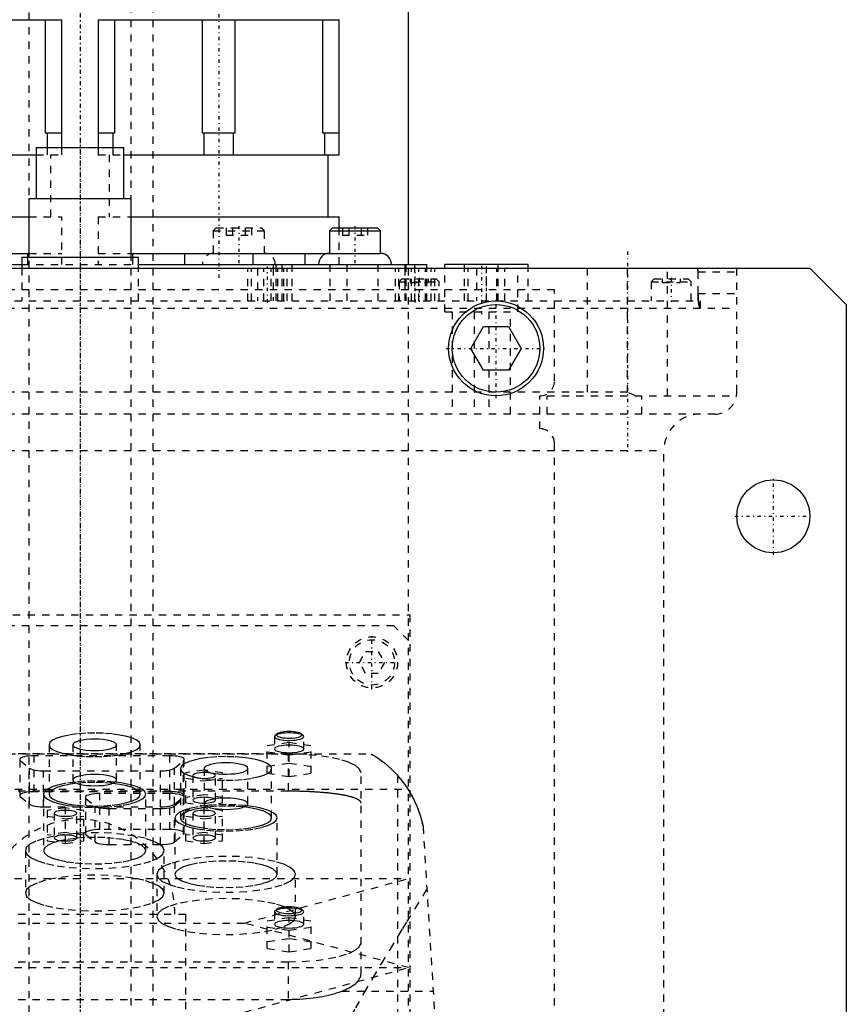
# Model space of a CAD drawing. Extents: x -105 to 105, y -144 to 599.
# Tile 9 of 10: x -8 to 105, y 216 to 351. Entities that reach past the tile are written whole.
import ezdxf

# ---------------------------------------------------------------- set-up
doc = ezdxf.new("R2010")
doc.units = 0
doc.linetypes.add('CENTER', pattern=[1.5, 0.45, -0.5, 0.05, -0.5])
doc.linetypes.add('DASHED', pattern=[2, 1, -1])
for name, color, linetype in [('AM_0', 7, 'CONTINUOUS'), ('AM_3', 7, 'DASHED'), ('AM_7', 7, 'CENTER')]:
    doc.layers.add(name, color=color, linetype=linetype)

msp = doc.modelspace()

# ---------------------------------------------------------------- linework, layer by layer
at = {"layer": 'AM_0', "color": 7, "linetype": 'CONTINUOUS'}
for p, q in [((45, 317), (45, 375)), ((-35.5, 350.51), (-2.5, 350.51)), ((-35.5, 350.47), (-2.5, 350.47)), ((-4.77, 350.47), (-4.77, 335)), ((-2.5, 333), (-2.5, 350.51)), ((2.5, 350.51), (35.5, 350.51)), ((2.5, 350.51), (2.5, 333)), ((2.5, 350.47), (35.5, 350.47)), ((4.77, 335), (4.77, 350.47)), ((16.73, 350.47), (16.73, 335)), ((21.27, 335), (21.27, 350.47)), ((33.23, 350.47), (33.23, 335)), ((35.5, 332), (35.5, 350.51)), ((-4.77, 335), (-2.5, 335)), ((-4.52, 335), (-4.52, 333)), ((2.5, 335), (4.77, 335)), ((4.52, 333), (4.52, 335)), ((16.73, 335), (21.27, 335)), ((16.98, 335), (16.98, 332)), ((21.02, 332), (21.02, 335)), ((33.23, 335), (35.5, 335)), ((33.48, 335), (33.48, 332)), ((-20.32, 332), (-6, 332)), ((-6, 333), (-6, 326)), ((-6, 333), (6, 333)), ((6, 326), (6, 333)), ((6, 332), (35.5, 332)), ((34, 323.5), (34, 332)), ((-7, 326), (-7, 318)), ((-7, 326), (7, 326)), ((7, 318), (7, 326)), ((-19.57, 323.5), (-6.99, 323.5)), ((7, 323.5), (35.5, 323.5)), ((35.5, 322), (35.5, 323.5)), ((34.57, 322), (34.17, 321.6)), ((34.17, 321.6), (34.17, 318.5)), ((34.17, 321.6), (41.17, 321.6)), ((34.57, 322), (40.77, 322)), ((41.17, 321.6), (40.77, 322)), ((41.17, 318.5), (41.17, 321.6)), ((-19.57, 318.5), (-6.99, 318.5)), ((-7.21, 318.5), (-7.21, 318)), ((6.99, 318.5), (41.17, 318.5)), ((7.21, 318), (7.21, 318.5)), ((14.29, 318.5), (14.29, 317)), ((23.71, 317), (23.71, 318.5)), ((30.79, 318.5), (30.79, 317)), ((-33.57, 317), (-8, 317)), ((-8, 318), (-8, 316.5)), ((-8, 318), (8, 318)), ((8, 316.5), (8, 318)), ((8.01, 317), (47.5, 317)), ((26.48, 317), (26.48, 316.5)), ((26.87, 316.5), (26.87, 317)), ((29.06, 316.5), (29.06, 317)), ((34.26, 316.5), (34.26, 317)), ((44.68, 316.5), (44.68, 317)), ((45.89, 316.5), (45.89, 317)), ((47.5, 316.5), (47.5, 317)), ((50, 316.5), (50, 317)), ((61.4, 317), (50, 317)), ((52.68, 316.5), (52.68, 317)), ((57.28, 316.5), (57.28, 317)), ((61.4, 316.5), (61.4, 317)), ((-100, 316.5), (100, 316.5)), ((100, 316.5), (105, 311.5)), ((105, 311.5), (105, 21.5)), ((53.54, 305.5), (55.27, 308.5)), ((55.27, 308.5), (58.73, 308.5)), ((58.73, 308.5), (60.46, 305.5)), ((55.27, 302.5), (53.54, 305.5)), ((60.46, 305.5), (58.73, 302.5)), ((58.73, 302.5), (55.27, 302.5))]:
    msp.add_line(p, q, dxfattribs=at)
for centre, radius in [((57, 305.5), 6.5), ((57, 305.5), 6), ((95, 282.5), 5)]:
    msp.add_circle(centre, radius, dxfattribs=at)
for centre, start, end in [((34.17, 317), 90, 180), ((41.17, 317), 0, 90)]:
    msp.add_arc(centre, 1.5, start, end, dxfattribs=at)
at = {"layer": 'AM_3', "color": 6, "linetype": 'DASHED'}
for p, q in [((-7, 565.5), (-7, -110.5)), ((7, -110.5), (7, 565.5)), ((10, -70.5), (10, 553.5)), ((-6, 332), (-2.5, 332)), ((-4.52, 333), (-4.52, 332)), ((-4, 323.5), (-4, 332)), ((-2.5, 332), (-2.5, 333)), ((2.5, 333), (2.5, 332)), ((2.5, 332), (6, 332)), ((4, 332), (4, 323.5)), ((4.52, 332), (4.52, 333)), ((-6.99, 323.5), (-2.5, 323.5)), ((-2.5, 317), (-2.5, 323.5)), ((2.5, 323.5), (7, 323.5)), ((2.5, 323.5), (2.5, 317)), ((18.65, 322), (18.25, 321.6)), ((18.25, 321.6), (18.25, 318.5)), ((18.25, 321.6), (25.25, 321.6)), ((18.65, 322), (24.85, 322)), ((20.02, 322), (20.02, 321)), ((20.02, 321), (23.48, 321)), ((20.88, 322), (20.88, 321)), ((22.62, 322), (22.62, 321)), ((23.48, 322), (23.48, 321)), ((25.25, 321.6), (24.85, 322)), ((25.25, 318.5), (25.25, 321.6)), ((35.5, 317), (35.5, 322)), ((35.94, 322), (35.94, 321)), ((35.94, 321), (39.4, 321)), ((36.81, 322), (36.81, 321)), ((38.54, 322), (38.54, 321)), ((39.4, 322), (39.4, 321)), ((-6.99, 318.5), (-2.5, 318.5)), ((2.5, 318.5), (6.99, 318.5)), ((-8, 317), (8.01, 317)), ((-7.21, 318), (-7.21, 317)), ((7.21, 317), (7.21, 318)), ((16.75, 317), (34.26, 317)), ((27.7, 312), (27.7, 317)), ((36.58, 312), (36.58, 317)), ((40.85, 312), (40.85, 317)), ((44.57, 312), (44.57, 317)), ((45, 265.5), (45, 317)), ((-8, 316.5), (-8, 312)), ((8, 312), (8, 316.5)), ((22.98, 312), (22.98, 316.5)), ((23.48, 312), (23.48, 316.5)), ((24.29, 316.5), (24.29, 312)), ((25.19, 312), (25.19, 316.5)), ((26.19, 312), (26.19, 316.5)), ((26.48, 316.5), (26.48, 312)), ((26.87, 312), (26.87, 316.5)), ((27.09, 312), (27.09, 316.5)), ((27.9, 312), (27.9, 316.5)), ((28.4, 312), (28.4, 316.5)), ((29.06, 312), (29.06, 316.5)), ((34.26, 312), (34.26, 316.5)), ((43.2, 312), (43.2, 316.5)), ((43.7, 312), (43.7, 316.5)), ((44.52, 316.5), (44.52, 312)), ((44.68, 312), (44.68, 316.5)), ((45.41, 312), (45.41, 316.5)), ((45.89, 312), (45.89, 316.5)), ((46.42, 312), (46.42, 316.5)), ((47.32, 312), (47.32, 316.5)), ((47.5, 312), (47.5, 316.5)), ((48.13, 312), (48.13, 316.5)), ((48.63, 312), (48.63, 316.5)), ((50, 310.5), (50, 316.5)), ((52.68, 312), (52.68, 316.5)), ((53.2, 312), (53.2, 316.5)), ((54.3, 316.5), (54.3, 312)), ((55.7, 312), (55.7, 316.5)), ((57.1, 312), (57.1, 316.5)), ((57.28, 312), (57.28, 316.5)), ((58.2, 312), (58.2, 316.5)), ((60, 310.5), (60, 316.5)), ((61.4, 312), (61.4, 316.5)), ((69.5, 316.5), (69.5, 299)), ((75, 299.5), (75, 316.5)), ((80.5, 299), (80.5, 316.5)), ((84.68, 316), (90, 316)), ((84.68, 313), (84.68, 316)), ((90, 299.5), (90, 316.5)), ((44.11, 315), (43.71, 314.6)), ((43.71, 314.6), (43.71, 312)), ((43.71, 314.6), (49.21, 314.6)), ((44.11, 315), (48.81, 315)), ((45.21, 315), (45.21, 314.5)), ((45.21, 314.5), (47.71, 314.5)), ((46.46, 315), (46.46, 314.5)), ((47.71, 315), (47.71, 314.5)), ((49.21, 314.6), (48.81, 315)), ((49.21, 312), (49.21, 314.6)), ((78.65, 315), (78.25, 314.6)), ((78.25, 314.6), (78.25, 312)), ((78.25, 314.6), (83.75, 314.6)), ((78.65, 315), (83.35, 315)), ((79.75, 315), (79.75, 314.5)), ((79.75, 314.5), (82.25, 314.5)), ((81, 315), (81, 314.5)), ((82.25, 315), (82.25, 314.5)), ((83.75, 314.6), (83.35, 315)), ((83.75, 312), (83.75, 314.6)), ((65, 313.5), (-65, 313.5)), ((65, 301), (65, 313.5)), ((84.68, 313), (90, 313)), ((-85, 312), (85, 312)), ((85, 311), (85, 312)), ((-90, 311), (90, 311)), ((50, 310.5), (60, 310.5)), ((51, 310.5), (51, 296.5)), ((54, 310.5), (54, 296.5)), ((56, 310.5), (56, 296.5)), ((59, 296.5), (59, 310.5)), ((75, 299.5), (-75, 299.5)), ((76.12, 299), (75, 299.5)), ((63, 294.5), (63, 299)), ((64, 299), (89.96, 299)), ((64, 296.5), (64, 299)), ((77, 296.5), (77, 299)), ((87, 296.5), (-87, 296.5)), ((-80, 291.5), (80, 291.5)), ((65, 37.5), (65, 292.5)), ((80, 30), (80, 291.5)), ((-45.21, 269), (45.21, 269)), ((45.21, 176), (45.21, 269)), ((43, 267.5), (-43, 267.5)), ((45, 265.5), (43, 267.5)), ((45, 179.5), (45, 265.5)), ((38.27, 262.5), (39.13, 264)), ((39.13, 264), (40.87, 264)), ((40.87, 264), (41.73, 262.5)), ((39.13, 261), (38.27, 262.5)), ((41.73, 262.5), (40.87, 261)), ((40.87, 261), (39.13, 261)), ((26.72, 252.47), (26.65, 252.33)), ((26.65, 252.33), (26.65, 250.64)), ((26.96, 252.7), (26.72, 252.47)), ((30.58, 252.47), (30.34, 252.7)), ((30.65, 250.64), (30.65, 252.33)), ((-4.25, 251.21), (-4.25, 244.45)), ((-1, 251.21), (-1, 246.38)), ((5, 246.38), (5, 251.21)), ((8.25, 244.45), (8.25, 251.21)), ((25.65, 251.12), (28.65, 251.56)), ((25.65, 247.32), (25.65, 251.12)), ((28.65, 251.56), (31.65, 251.12)), ((28.65, 246.87), (28.65, 251.56)), ((31.65, 247.32), (31.65, 251.12)), ((-39.86, 250), (39.86, 250)), ((28.5, 249.97), (-28.5, 249.97)), ((-6.28, 244.79), (-6.28, 249.72)), ((12.28, 249.72), (-6.28, 249.72)), ((12.28, 244.79), (12.28, 249.72)), ((28.65, 249.77), (25.65, 250.22)), ((28.5, 249.97), (28.5, 244.86)), ((31.65, 250.22), (28.65, 249.77)), ((-8.19, 244.12), (-8.19, 249.05)), ((-8.19, 249.05), (-6.94, 248.01)), ((12.94, 248.01), (14.19, 249.05)), ((14.19, 244.12), (14.19, 249.05)), ((14.28, 244.28), (14.28, 249.2)), ((28.65, 248.67), (25.65, 248.22)), ((26.13, 248.29), (25.65, 248.66)), ((31.65, 248.22), (28.65, 248.67)), ((-6.94, 243.09), (-6.94, 248.01)), ((-5.03, 247.65), (11.03, 247.65)), ((-5.03, 242.72), (-5.03, 247.65)), ((11.03, 242.72), (11.03, 247.65)), ((12.94, 243.09), (12.94, 248.01)), ((13.75, 247.97), (13.75, 241.21)), ((17, 247.76), (14.5, 247.38)), ((14.5, 243.26), (14.5, 247.38)), ((15.45, 247.01), (15.45, 243.63)), ((17, 247.97), (17, 242.88)), ((19.5, 247.38), (17, 247.76)), ((18.55, 243.63), (18.55, 247.01)), ((19.5, 243.26), (19.5, 247.38)), ((23, 243.14), (23, 247.97)), ((25.65, 247.32), (28.65, 246.87)), ((26.25, 241.21), (26.25, 247.97)), ((28.65, 246.87), (31.65, 247.32)), ((38.5, 219.86), (38.5, 247.38)), ((43.5, 247.02), (43.5, 77.05)), ((14.5, 246.64), (17, 246.26)), ((17, 246.26), (19.5, 246.64)), ((-44.92, 245.15), (44.92, 245.15)), ((28.5, 244.86), (-28.5, 244.86)), ((-8.19, 244.12), (-6.94, 243.09)), ((12.28, 244.79), (-6.28, 244.79)), ((-5, 244.45), (-5, 236.72)), ((2.72, 239.62), (2.72, 244.54)), ((12.28, 244.54), (2.72, 244.54)), ((9, 236.72), (9, 244.45)), ((12.28, 239.62), (12.28, 244.54)), ((12.94, 243.09), (14.19, 244.12)), ((17, 244.38), (14.5, 244)), ((19.5, 244), (17, 244.38)), ((-5.03, 242.72), (11.03, 242.72)), ((0.72, 244.03), (0.72, 239.1)), ((0.81, 238.95), (0.81, 243.87)), ((0.81, 243.87), (2.06, 242.84)), ((2.06, 237.91), (2.06, 242.84)), ((12.94, 242.84), (14.19, 243.87)), ((12.94, 237.91), (12.94, 242.84)), ((14.19, 238.95), (14.19, 243.87)), ((14.28, 239.1), (14.28, 244.03)), ((14.5, 243.26), (17, 242.88)), ((17, 242.88), (19.5, 243.26)), ((-2, 242.58), (-4.5, 242.21)), ((-4.5, 242.21), (-4.5, 238.08)), ((-4.5, 241.46), (-2, 241.09)), ((-3.55, 241.83), (-3.55, 238.45)), ((-2, 237.71), (-2, 242.58)), ((0.5, 242.21), (-2, 242.58)), ((-2, 241.09), (0.5, 241.46)), ((-0.45, 238.45), (-0.45, 241.83)), ((0.5, 238.08), (0.5, 242.21)), ((3.97, 242.47), (11.03, 242.47)), ((3.97, 237.55), (3.97, 242.47)), ((11.03, 237.55), (11.03, 242.47)), ((17, 242.58), (14.5, 242.21)), ((14.5, 238.08), (14.5, 242.21)), ((14.5, 241.46), (17, 241.09)), ((15.45, 241.83), (15.45, 238.45)), ((17, 237.71), (17, 242.58)), ((19.5, 242.21), (17, 242.58)), ((17, 241.09), (19.5, 241.46)), ((18.55, 238.45), (18.55, 241.83)), ((19.5, 238.08), (19.5, 242.21)), ((13, 241.21), (13, 233.48)), ((27, 233.48), (27, 241.21)), ((47, 240), (57, 77.05)), ((-2, 239.2), (-4.5, 238.83)), ((0.5, 238.83), (-2, 239.2)), ((0.5, 239.15), (-0.45, 239.09)), ((0.72, 239.16), (0.5, 239.15)), ((0.73, 239.16), (0.72, 239.16)), ((0.81, 238.95), (2.06, 237.91)), ((12.28, 239.62), (2.72, 239.62)), ((12.94, 237.91), (14.19, 238.95)), ((17, 239.2), (14.5, 238.83)), ((19.5, 238.83), (17, 239.2)), ((-4.5, 238.08), (-2, 237.71)), ((-2, 237.71), (0.5, 238.08)), ((3.97, 237.55), (11.03, 237.55)), ((14.5, 238.08), (17, 237.71)), ((17, 237.71), (19.5, 238.08)), ((-7.5, 236.72), (-7.5, 230.92)), ((11.5, 230.92), (11.5, 236.72)), ((10.5, 233.48), (10.5, 227.69)), ((29.5, 227.69), (29.5, 233.48)), ((-45, 232.9), (45, 232.9)), ((22.5, 226.8), (45, 232.9)), ((-14.5, 228), (14.5, 228)), ((14.5, 215), (14.5, 228)), ((26.65, 228.33), (26.65, 226.64)), ((26.96, 228.69), (26.72, 228.47)), ((28.65, 228.85), (28.39, 228.84)), ((30.58, 228.47), (30.34, 228.69)), ((30.65, 226.64), (30.65, 228.33)), ((-22.5, 226.8), (22.5, 226.8)), ((45, 220.7), (22.5, 226.8)), ((25.65, 227.11), (28.65, 227.56)), ((25.65, 223.32), (25.65, 227.11)), ((28.65, 227.56), (31.65, 227.11)), ((28.65, 222.87), (28.65, 227.56)), ((31.65, 223.32), (31.65, 227.11)), ((28.65, 225.77), (25.65, 226.21)), ((31.65, 226.21), (28.65, 225.77)), ((28.65, 224.66), (25.65, 224.21)), ((31.65, 224.21), (28.65, 224.66)), ((25.65, 223.32), (28.65, 222.87)), ((28.65, 222.87), (31.65, 223.32)), ((-28.5, 221.5), (28.5, 221.5)), ((28.5, 221.5), (28.5, 216.36)), ((-45, 220.7), (45, 220.7)), ((22.5, 214.6), (45, 220.7)), ((35.93, 217.5), (48.38, 217.5)), ((-28.5, 216.36), (28.5, 216.36))]:
    msp.add_line(p, q, dxfattribs=at)
for points in [[(8.25, 251.21), (8.13, 251.52), (7.77, 251.83), (7.2, 252.11), (6.42, 252.35), (5.47, 252.55), (4.39, 252.7), (3.22, 252.79), (2, 252.83), (0.78, 252.79), (-0.39, 252.7), (-1.47, 252.55), (-2.42, 252.35), (-3.2, 252.11), (-3.77, 251.83), (-4.13, 251.52), (-4.25, 251.21), (-4.13, 250.89), (-3.77, 250.59), (-3.2, 250.31), (-2.42, 250.06), (-1.47, 249.86), (-0.39, 249.71), (0.78, 249.62), (2, 249.59), (3.22, 249.62), (4.39, 249.71), (5.47, 249.86), (6.42, 250.06), (7.2, 250.31), (7.77, 250.59), (8.13, 250.89)], [(5, 251.21), (4.94, 251.36), (4.77, 251.51), (4.49, 251.64), (4.12, 251.76), (3.67, 251.85), (3.15, 251.93), (2.59, 251.97), (2, 251.98), (1.41, 251.97), (0.85, 251.93), (0.33, 251.85), (-0.12, 251.76), (-0.49, 251.64), (-0.77, 251.51), (-0.94, 251.36), (-1, 251.21), (-0.94, 251.06), (-0.77, 250.91), (-0.49, 250.78), (-0.12, 250.66), (0.33, 250.56), (0.85, 250.49), (1.41, 250.45), (2, 250.43), (2.59, 250.45), (3.15, 250.49), (3.67, 250.56), (4.12, 250.66), (4.49, 250.78), (4.77, 250.91), (4.94, 251.06)], [(5, 246.38), (4.94, 246.53), (4.77, 246.68), (4.49, 246.81), (4.12, 246.93), (3.67, 247.02), (3.15, 247.1), (2.59, 247.14), (2, 247.15), (1.41, 247.14), (0.85, 247.1), (0.33, 247.02), (-0.12, 246.93), (-0.49, 246.81), (-0.77, 246.68), (-0.94, 246.53), (-1, 246.38), (-0.94, 246.23), (-0.77, 246.08), (-0.49, 245.95), (-0.12, 245.83), (0.33, 245.73), (0.85, 245.66), (1.41, 245.62), (2, 245.6), (2.59, 245.62), (3.15, 245.66), (3.67, 245.73), (4.12, 245.83), (4.49, 245.95), (4.77, 246.08), (4.94, 246.23)], [(18.55, 247.01), (18.52, 247.09), (18.43, 247.16), (18.29, 247.23), (18.1, 247.29), (17.86, 247.34), (17.59, 247.38), (17.3, 247.4), (17, 247.41), (16.7, 247.4), (16.41, 247.38), (16.14, 247.34), (15.9, 247.29), (15.71, 247.23), (15.57, 247.16), (15.48, 247.09), (15.45, 247.01), (15.48, 246.93), (15.57, 246.86), (15.71, 246.79), (15.9, 246.73), (16.14, 246.68), (16.41, 246.64), (16.7, 246.62), (17, 246.61), (17.3, 246.62), (17.59, 246.64), (17.86, 246.68), (18.1, 246.73), (18.29, 246.79), (18.43, 246.86), (18.52, 246.93)], [(26.25, 241.21), (26.13, 241.53), (25.77, 241.83), (25.2, 242.11), (24.42, 242.36), (23.47, 242.56), (22.39, 242.71), (21.22, 242.8), (20, 242.83), (18.78, 242.8), (17.61, 242.71), (16.53, 242.56), (15.58, 242.36), (14.8, 242.11), (14.23, 241.83), (13.87, 241.53), (13.75, 241.21), (13.87, 240.9), (14.23, 240.59), (14.8, 240.31), (15.58, 240.07), (16.53, 239.87), (17.61, 239.72), (18.78, 239.62), (20, 239.59), (21.22, 239.62), (22.39, 239.72), (23.47, 239.87), (24.42, 240.07), (25.2, 240.31), (25.77, 240.59), (26.13, 240.9)], [(18.55, 243.63), (18.52, 243.71), (18.43, 243.78), (18.29, 243.85), (18.1, 243.91), (17.86, 243.96), (17.59, 244), (17.3, 244.02), (17, 244.03), (16.7, 244.02), (16.41, 244), (16.14, 243.96), (15.9, 243.91), (15.71, 243.85), (15.57, 243.78), (15.48, 243.71), (15.45, 243.63), (15.48, 243.55), (15.57, 243.48), (15.71, 243.41), (15.9, 243.35), (16.14, 243.3), (16.41, 243.26), (16.7, 243.24), (17, 243.23), (17.3, 243.24), (17.59, 243.26), (17.86, 243.3), (18.1, 243.35), (18.29, 243.41), (18.43, 243.48), (18.52, 243.55)], [(23, 243.14), (22.94, 243.29), (22.77, 243.44), (22.49, 243.57), (22.12, 243.69), (21.67, 243.79), (21.15, 243.86), (20.59, 243.9), (20, 243.92), (19.41, 243.9), (18.85, 243.86), (18.33, 243.79), (17.88, 243.69), (17.51, 243.57), (17.23, 243.44), (17.06, 243.29), (17, 243.14), (17.06, 242.99), (17.23, 242.85), (17.51, 242.71), (17.88, 242.59), (18.33, 242.5), (18.85, 242.43), (19.41, 242.38), (20, 242.37), (20.59, 242.38), (21.15, 242.43), (21.67, 242.5), (22.12, 242.59), (22.49, 242.71), (22.77, 242.85), (22.94, 242.99)], [(-0.45, 238.45), (-0.48, 238.53), (-0.57, 238.61), (-0.71, 238.68), (-0.9, 238.74), (-1.14, 238.79), (-1.41, 238.82), (-1.7, 238.85), (-2, 238.85), (-2.3, 238.85), (-2.59, 238.82), (-2.86, 238.79), (-3.1, 238.74), (-3.29, 238.68), (-3.43, 238.61), (-3.52, 238.53), (-3.55, 238.45), (-3.52, 238.37), (-3.43, 238.3), (-3.29, 238.23), (-3.1, 238.17), (-2.86, 238.12), (-2.59, 238.08), (-2.3, 238.06), (-2, 238.05), (-1.7, 238.06), (-1.41, 238.08), (-1.14, 238.12), (-0.9, 238.17), (-0.71, 238.23), (-0.57, 238.3), (-0.48, 238.37)], [(18.55, 238.45), (18.52, 238.53), (18.43, 238.61), (18.29, 238.68), (18.1, 238.74), (17.86, 238.79), (17.59, 238.82), (17.3, 238.85), (17, 238.85), (16.7, 238.85), (16.41, 238.82), (16.14, 238.79), (15.9, 238.74), (15.71, 238.68), (15.57, 238.61), (15.48, 238.53), (15.45, 238.45), (15.48, 238.37), (15.57, 238.3), (15.71, 238.23), (15.9, 238.17), (16.14, 238.12), (16.41, 238.08), (16.7, 238.06), (17, 238.05), (17.3, 238.06), (17.59, 238.08), (17.86, 238.12), (18.1, 238.17), (18.29, 238.23), (18.43, 238.3), (18.52, 238.37)], [(-7.5, 230.92), (-7.32, 230.44), (-6.78, 229.98), (-5.9, 229.56), (-4.72, 229.19), (-3.28, 228.88), (-1.64, 228.65), (0.15, 228.51), (2, 228.47), (3.85, 228.51), (5.64, 228.65), (7.28, 228.88), (8.72, 229.19), (9.9, 229.56), (10.78, 229.98), (11.32, 230.44), (11.5, 230.92), (11.32, 231.4), (10.78, 231.86), (9.9, 232.29), (8.72, 232.66), (7.28, 232.97), (5.64, 233.2), (3.85, 233.34), (2, 233.38), (0.15, 233.34), (-1.64, 233.2), (-3.28, 232.97), (-4.72, 232.66), (-5.9, 232.29), (-6.78, 231.86), (-7.32, 231.4)], [(10.5, 227.69), (10.68, 227.21), (11.22, 226.75), (12.1, 226.32), (13.28, 225.95), (14.72, 225.64), (16.36, 225.42), (18.15, 225.28), (20, 225.23), (21.85, 225.28), (23.64, 225.42), (25.28, 225.64), (26.72, 225.95), (27.9, 226.32), (28.78, 226.75), (29.32, 227.21), (29.5, 227.69), (29.32, 228.17), (28.78, 228.63), (27.9, 229.05), (26.72, 229.43), (25.28, 229.73), (23.64, 229.96), (21.85, 230.1), (20, 230.15), (18.15, 230.1), (16.36, 229.96), (14.72, 229.73), (13.28, 229.43), (12.1, 229.05), (11.22, 228.63), (10.68, 228.17)], [(30.65, 226.64), (30.61, 226.74), (30.5, 226.84), (30.31, 226.93), (30.06, 227.01), (29.76, 227.07), (29.42, 227.12), (29.04, 227.15), (28.65, 227.16), (28.26, 227.15), (27.88, 227.12), (27.54, 227.07), (27.24, 227.01), (26.99, 226.93), (26.8, 226.84), (26.69, 226.74), (26.65, 226.64), (26.69, 226.54), (26.8, 226.44), (26.99, 226.35), (27.24, 226.27), (27.54, 226.21), (27.88, 226.16), (28.26, 226.13), (28.65, 226.12), (29.04, 226.13), (29.42, 226.16), (29.76, 226.21), (30.06, 226.27), (30.31, 226.35), (30.5, 226.44), (30.61, 226.54)]]:
    msp.add_lwpolyline(points, close=True, dxfattribs=at)
for points in [[(26.65, 252.33), (26.69, 252.23), (26.81, 252.13), (27, 252.04), (27.26, 251.96), (27.58, 251.9), (27.93, 251.85), (28.32, 251.82), (28.72, 251.82), (29.12, 251.83), (29.5, 251.87), (29.84, 251.92), (30.14, 251.99), (30.37, 252.07), (30.54, 252.17), (30.63, 252.27), (30.65, 252.37), (30.58, 252.47)], [(30.58, 252.47), (30.43, 252.57), (30.22, 252.66), (29.94, 252.73), (29.61, 252.79), (29.24, 252.83), (28.85, 252.85), (28.45, 252.85), (28.06, 252.83), (27.69, 252.79), (27.36, 252.73), (27.08, 252.66), (26.87, 252.57), (26.72, 252.47)], [(28.65, 253.03), (28.3, 253.02), (27.97, 252.99), (27.66, 252.95), (27.4, 252.89), (27.18, 252.82), (27.02, 252.74), (26.93, 252.66), (26.9, 252.57), (26.94, 252.48), (27.05, 252.39), (27.23, 252.31), (27.46, 252.24), (27.74, 252.19), (28.05, 252.15), (28.39, 252.13), (28.73, 252.12), (29.08, 252.14), (29.41, 252.17), (29.7, 252.21), (29.96, 252.28), (30.16, 252.35), (30.31, 252.43), (30.39, 252.52), (30.4, 252.61), (30.34, 252.7)], [(30.34, 252.7), (30.22, 252.78), (30.05, 252.85), (29.83, 252.91), (29.58, 252.96), (29.28, 253), (28.97, 253.02), (28.65, 253.03)], [(26.65, 250.64), (26.69, 250.54), (26.8, 250.45), (26.99, 250.36), (27.24, 250.28), (27.54, 250.21), (27.88, 250.17), (28.26, 250.14), (28.65, 250.13), (29.04, 250.14), (29.42, 250.17), (29.76, 250.21), (30.06, 250.28), (30.31, 250.36), (30.5, 250.45), (30.61, 250.54), (30.65, 250.64), (30.61, 250.75), (30.5, 250.84), (30.31, 250.93), (30.06, 251.01), (29.76, 251.07), (29.42, 251.12), (29.04, 251.15), (28.65, 251.16)], [(28.65, 251.16), (28.26, 251.15), (27.88, 251.12), (27.54, 251.07), (27.24, 251.01), (26.99, 250.93), (26.8, 250.84), (26.69, 250.75), (26.65, 250.64)], [(-6.28, 249.72), (-6.65, 249.71), (-7.01, 249.68), (-7.35, 249.64), (-7.64, 249.58), (-7.89, 249.51), (-8.08, 249.43), (-8.21, 249.33), (-8.27, 249.24), (-8.27, 249.14), (-8.19, 249.05)], [(14.19, 249.05), (14.27, 249.14), (14.27, 249.24), (14.21, 249.33), (14.08, 249.43), (13.89, 249.51), (13.64, 249.58), (13.35, 249.64), (13.01, 249.68), (12.65, 249.71), (12.28, 249.72)], [(25.65, 248.66), (25.05, 248.93), (24.26, 249.16), (23.31, 249.34), (22.25, 249.48), (21.1, 249.56), (19.92, 249.59), (18.73, 249.56), (17.6, 249.47), (16.55, 249.32), (15.62, 249.13), (14.86, 248.89), (14.28, 248.62)], [(38.5, 247.38), (38.31, 247.89), (37.74, 248.37), (36.81, 248.82), (35.57, 249.21), (34.06, 249.53), (32.33, 249.77), (30.45, 249.92), (28.5, 249.97)], [(14.28, 248.62), (13.88, 248.3), (13.75, 247.97)], [(13.75, 247.97), (13.87, 247.66), (14.23, 247.35), (14.8, 247.07), (15.58, 246.83), (16.53, 246.63), (17.61, 246.48), (18.78, 246.39), (20, 246.36), (21.22, 246.39), (22.4, 246.48), (23.48, 246.63), (24.42, 246.83), (25.2, 247.07), (25.78, 247.35), (26.13, 247.66), (26.25, 247.97), (26.13, 248.29)], [(19.5, 247.21), (20.08, 247.2), (20.66, 247.22), (21.22, 247.26), (21.73, 247.34), (22.17, 247.44), (22.53, 247.56), (22.79, 247.69), (22.95, 247.84), (23, 247.99), (22.93, 248.14), (22.75, 248.28), (22.47, 248.41), (22.09, 248.53), (21.64, 248.62), (21.12, 248.69), (20.55, 248.74), (19.97, 248.75), (19.39, 248.73), (18.83, 248.69), (18.32, 248.62), (17.87, 248.52), (17.5, 248.4), (17.23, 248.27), (17.06, 248.12), (17, 247.97)], [(-6.94, 248.01), (-6.77, 247.91), (-6.53, 247.82), (-6.21, 247.75), (-5.85, 247.69), (-5.45, 247.66), (-5.03, 247.65)], [(11.03, 247.65), (11.45, 247.66), (11.85, 247.69), (12.21, 247.75), (12.53, 247.82), (12.77, 247.91), (12.94, 248.01)], [(17, 247.97), (17.04, 247.85), (17.14, 247.74)], [(17.14, 247.74), (17.36, 247.61), (17.66, 247.49), (18.03, 247.39), (18.48, 247.3), (18.97, 247.24), (19.5, 247.21)], [(-5, 244.45), (-4.87, 244.09), (-4.47, 243.75), (-3.82, 243.44), (-2.95, 243.17), (-1.89, 242.94), (-0.68, 242.77), (0.63, 242.67), (2, 242.63), (3.37, 242.67), (4.68, 242.77), (5.89, 242.94), (6.95, 243.17), (7.82, 243.44), (8.47, 243.75), (8.87, 244.09), (9, 244.45), (8.87, 244.8), (8.47, 245.14), (7.82, 245.45), (6.95, 245.73), (5.89, 245.95), (4.68, 246.12), (3.37, 246.22), (2, 246.26)], [(2, 246.26), (0.63, 246.22), (-0.68, 246.12), (-1.89, 245.95), (-2.95, 245.73), (-3.82, 245.45), (-4.47, 245.14), (-4.87, 244.8), (-5, 244.45)], [(2, 246.06), (0.78, 246.03), (-0.39, 245.94), (-1.47, 245.79), (-2.42, 245.59), (-3.2, 245.35), (-3.77, 245.07), (-4.13, 244.76), (-4.25, 244.45), (-4.13, 244.13), (-3.77, 243.83), (-3.2, 243.55), (-2.42, 243.3), (-1.47, 243.1), (-0.39, 242.95), (0.78, 242.86), (2, 242.83), (3.22, 242.86), (4.39, 242.95), (5.47, 243.1), (6.42, 243.3), (7.2, 243.55), (7.77, 243.83), (8.13, 244.13), (8.25, 244.45)], [(8.25, 244.45), (8.13, 244.76), (7.77, 245.07), (7.2, 245.35), (6.42, 245.59), (5.47, 245.79), (4.39, 245.94), (3.22, 246.03), (2, 246.06)], [(-6.28, 244.79), (-6.65, 244.78), (-7.01, 244.76), (-7.35, 244.71), (-7.64, 244.66), (-7.89, 244.58), (-8.08, 244.5), (-8.21, 244.41), (-8.27, 244.31), (-8.27, 244.22), (-8.19, 244.12)], [(2.72, 244.54), (2.35, 244.53), (1.99, 244.51), (1.65, 244.46), (1.36, 244.4), (1.11, 244.33), (0.92, 244.25), (0.79, 244.16), (0.73, 244.06), (0.73, 243.97), (0.81, 243.87)], [(14.19, 244.12), (14.27, 244.22), (14.27, 244.31), (14.21, 244.41), (14.08, 244.5), (13.89, 244.58), (13.64, 244.66), (13.35, 244.71), (13.01, 244.76), (12.65, 244.78), (12.28, 244.79)], [(14.19, 243.87), (14.27, 243.97), (14.27, 244.06), (14.21, 244.16), (14.08, 244.25), (13.89, 244.33), (13.64, 244.4), (13.35, 244.46), (13.01, 244.51), (12.65, 244.53), (12.28, 244.54)], [(-6.94, 243.09), (-6.77, 242.99), (-6.53, 242.9), (-6.21, 242.82), (-5.85, 242.77), (-5.45, 242.73), (-5.03, 242.72)], [(2.06, 242.84), (2.23, 242.74), (2.47, 242.65), (2.79, 242.57), (3.15, 242.52), (3.55, 242.48), (3.97, 242.47)], [(11.03, 242.72), (11.45, 242.73), (11.85, 242.77), (12.21, 242.82), (12.53, 242.9), (12.77, 242.99), (12.94, 243.09)], [(11.03, 242.47), (11.45, 242.48), (11.85, 242.52), (12.21, 242.57), (12.53, 242.65), (12.77, 242.74), (12.94, 242.84)], [(20, 243.02), (18.67, 242.99), (17.38, 242.89), (16.2, 242.73), (15.15, 242.52), (14.28, 242.25)], [(27, 241.21), (26.87, 241.56), (26.47, 241.9), (25.82, 242.22), (24.95, 242.49), (23.89, 242.72), (22.68, 242.89), (21.37, 242.99), (20, 243.02)], [(-0.45, 241.83), (-0.48, 241.91), (-0.57, 241.99), (-0.71, 242.06), (-0.9, 242.12), (-1.14, 242.17), (-1.41, 242.2), (-1.7, 242.23), (-2, 242.23), (-2.3, 242.23), (-2.59, 242.2), (-2.86, 242.17), (-3.1, 242.12), (-3.29, 242.06), (-3.43, 241.99), (-3.52, 241.91), (-3.55, 241.83)], [(-3.55, 241.83), (-3.52, 241.76), (-3.43, 241.68), (-3.29, 241.61), (-3.1, 241.55), (-2.86, 241.5), (-2.59, 241.46), (-2.3, 241.44), (-2, 241.43), (-1.7, 241.44), (-1.41, 241.46), (-1.14, 241.5), (-0.9, 241.55), (-0.71, 241.61), (-0.57, 241.68), (-0.48, 241.76), (-0.45, 241.83)], [(14.28, 242.25), (13.58, 241.93), (13.15, 241.58), (13, 241.21)], [(18.55, 241.83), (18.52, 241.91), (18.43, 241.99), (18.29, 242.06), (18.1, 242.12), (17.86, 242.17), (17.59, 242.2), (17.3, 242.23), (17, 242.23), (16.7, 242.23), (16.41, 242.2), (16.14, 242.17), (15.9, 242.12), (15.71, 242.06), (15.57, 241.99), (15.48, 241.91), (15.45, 241.83)], [(15.45, 241.83), (15.48, 241.76), (15.57, 241.68), (15.71, 241.61), (15.9, 241.55), (16.14, 241.5), (16.41, 241.46), (16.7, 241.44), (17, 241.43), (17.3, 241.44), (17.59, 241.46), (17.86, 241.5), (18.1, 241.55), (18.29, 241.61), (18.43, 241.68), (18.52, 241.76), (18.55, 241.83)], [(13, 241.21), (13.13, 240.86), (13.53, 240.52), (14.18, 240.2), (15.05, 239.93), (16.11, 239.7), (17.32, 239.54), (18.63, 239.43), (20, 239.4), (21.37, 239.43), (22.68, 239.54), (23.89, 239.7), (24.95, 239.93), (25.82, 240.2), (26.47, 240.52), (26.87, 240.86), (27, 241.21)], [(-3.56, 238.71), (-4.94, 238.4), (-6.06, 238.02), (-6.88, 237.59), (-7.37, 237.13), (-7.5, 236.65), (-7.27, 236.18), (-6.69, 235.72), (-5.78, 235.31), (-4.58, 234.95), (-3.13, 234.65), (-1.49, 234.43), (0.29, 234.3), (2.13, 234.26), (3.96, 234.31), (5.72, 234.46), (7.34, 234.69), (8.76, 234.99), (9.93, 235.36), (10.79, 235.79), (11.32, 236.24), (11.5, 236.72)], [(-0.45, 239.09), (-2.07, 238.94), (-3.56, 238.71)], [(2.72, 239.62), (2.35, 239.61), (1.99, 239.58), (1.65, 239.54), (1.36, 239.48), (1.11, 239.41), (0.92, 239.32), (0.79, 239.23), (0.73, 239.14), (0.73, 239.04), (0.81, 238.95)], [(11.5, 236.72), (11.33, 237.18), (10.83, 237.63), (10.01, 238.04), (8.9, 238.41), (7.55, 238.71), (6, 238.95), (4.3, 239.1), (2.53, 239.17), (0.73, 239.16)], [(14.19, 238.95), (14.27, 239.04), (14.27, 239.14), (14.21, 239.23), (14.08, 239.32), (13.89, 239.41), (13.64, 239.48), (13.35, 239.54), (13.01, 239.58), (12.65, 239.61), (12.28, 239.62)], [(2, 238.53), (0.63, 238.5), (-0.68, 238.39), (-1.89, 238.23), (-2.95, 238), (-3.82, 237.73), (-4.47, 237.41), (-4.87, 237.07), (-5, 236.72), (-4.87, 236.37), (-4.47, 236.03), (-3.82, 235.71), (-2.95, 235.44), (-1.89, 235.21), (-0.68, 235.05), (0.63, 234.94), (2, 234.91), (3.37, 234.94), (4.68, 235.05), (5.89, 235.21), (6.95, 235.44), (7.82, 235.71), (8.47, 236.03), (8.87, 236.37), (9, 236.72)], [(9, 236.72), (8.87, 237.07), (8.47, 237.41), (7.82, 237.73), (6.95, 238), (5.89, 238.23), (4.68, 238.39), (3.37, 238.5), (2, 238.53)], [(2.06, 237.91), (2.23, 237.81), (2.47, 237.72), (2.79, 237.65), (3.15, 237.59), (3.55, 237.56), (3.97, 237.55)], [(11.03, 237.55), (11.45, 237.56), (11.85, 237.59), (12.21, 237.65), (12.53, 237.72), (12.77, 237.81), (12.94, 237.91)], [(10.5, 233.48), (10.68, 233), (11.22, 232.54), (12.1, 232.12), (13.28, 231.75), (14.72, 231.44), (16.36, 231.21), (18.15, 231.07), (20, 231.03), (21.85, 231.07), (23.64, 231.21), (25.28, 231.44), (26.72, 231.75), (27.9, 232.12), (28.78, 232.54), (29.32, 233), (29.5, 233.48), (29.32, 233.96), (28.78, 234.42), (27.9, 234.85), (26.72, 235.22), (25.28, 235.53), (23.64, 235.76), (21.85, 235.9), (20, 235.94)], [(20, 235.94), (18.25, 235.9), (16.57, 235.78), (15, 235.57), (13.6, 235.3), (12.42, 234.96), (11.49, 234.58)], [(20, 235.3), (18.63, 235.26), (17.32, 235.16), (16.11, 234.99), (15.05, 234.76), (14.18, 234.49), (13.53, 234.18), (13.13, 233.84), (13, 233.48), (13.13, 233.13), (13.53, 232.79), (14.18, 232.48), (15.05, 232.2), (16.11, 231.98), (17.32, 231.81), (18.63, 231.71), (20, 231.67), (21.37, 231.71), (22.68, 231.81), (23.89, 231.98), (24.95, 232.2), (25.82, 232.48), (26.47, 232.79), (26.87, 233.13), (27, 233.48)], [(27, 233.48), (26.87, 233.84), (26.47, 234.18), (25.82, 234.49), (24.95, 234.76), (23.89, 234.99), (22.68, 235.16), (21.37, 235.26), (20, 235.3)], [(11.49, 234.58), (10.75, 234.05), (10.5, 233.48)], [(26.72, 228.47), (26.65, 228.37), (26.67, 228.26), (26.76, 228.16), (26.93, 228.07), (27.16, 227.98), (27.46, 227.91), (27.8, 227.86), (28.18, 227.83), (28.58, 227.81), (28.98, 227.82), (29.37, 227.85), (29.72, 227.89), (30.04, 227.96), (30.3, 228.04), (30.49, 228.13), (30.61, 228.23), (30.65, 228.33)], [(28.39, 228.84), (28.01, 228.82), (27.66, 228.78), (27.34, 228.72), (27.07, 228.65), (26.86, 228.56), (26.72, 228.47)], [(28.05, 229), (27.73, 228.96), (27.46, 228.9), (27.23, 228.84), (27.06, 228.76), (26.95, 228.67), (26.9, 228.59), (26.92, 228.5), (27.01, 228.41), (27.17, 228.33), (27.38, 228.26), (27.64, 228.2), (27.94, 228.16), (28.27, 228.13), (28.61, 228.12), (28.96, 228.13), (29.29, 228.15), (29.6, 228.19), (29.87, 228.25), (30.09, 228.31), (30.26, 228.39), (30.36, 228.48), (30.4, 228.57), (30.37, 228.66), (30.27, 228.74), (30.11, 228.82), (29.89, 228.89), (29.63, 228.95), (29.32, 228.99), (28.99, 229.02), (28.65, 229.02)], [(28.65, 229.02), (28.34, 229.02), (28.05, 229)], [(30.65, 228.33), (30.61, 228.43), (30.5, 228.53), (30.31, 228.62), (30.06, 228.7), (29.76, 228.76), (29.42, 228.81), (29.04, 228.84), (28.65, 228.85)], [(28.5, 221.5), (30.45, 221.55), (32.33, 221.7), (34.06, 221.94), (35.57, 222.26), (36.81, 222.65), (37.74, 223.1), (38.31, 223.58), (38.5, 224.09)]]:
    msp.add_lwpolyline(points, dxfattribs=at)
for points in [[(84.68, 316, 0), (84.68, 316, 0), (84.68, 316.01, 0), (84.68, 316.02, 0), (84.68, 316.02, 0), (84.68, 316.02, 0), (84.68, 316.03, 0), (84.68, 316.04, 0), (84.68, 316.05, 0), (84.68, 316.05, 0), (84.68, 316.06, 0), (84.68, 316.06, 0), (84.68, 316.07, 0), (84.68, 316.08, 0), (84.68, 316.08, 0), (84.68, 316.09, 0), (84.68, 316.1, 0), (84.68, 316.1, 0), (84.68, 316.11, 0), (84.68, 316.11, 0), (84.68, 316.12, 0), (84.68, 316.13, 0), (84.68, 316.13, 0), (84.68, 316.13, 0), (84.68, 316.14, 0), (84.68, 316.15, 0), (84.68, 316.15, 0), (84.68, 316.15, 0), (84.68, 316.16, 0), (84.68, 316.17, 0), (84.68, 316.18, 0), (84.68, 316.18, 0), (84.68, 316.19, 0), (84.67, 316.19, 0), (84.67, 316.2, 0), (84.67, 316.2, 0), (84.67, 316.21, 0), (84.67, 316.22, 0), (84.67, 316.22, 0), (84.67, 316.23, 0), (84.67, 316.23, 0), (84.67, 316.24, 0), (84.67, 316.24, 0), (84.67, 316.25, 0), (84.67, 316.26, 0), (84.67, 316.26, 0), (84.67, 316.27, 0), (84.67, 316.27, 0), (84.67, 316.27, 0), (84.67, 316.28, 0), (84.67, 316.29, 0), (84.66, 316.29, 0), (84.66, 316.3, 0), (84.66, 316.3, 0), (84.66, 316.31, 0), (84.66, 316.31, 0), (84.66, 316.32, 0), (84.66, 316.32, 0), (84.66, 316.33, 0), (84.66, 316.33, 0), (84.66, 316.34, 0), (84.66, 316.34, 0), (84.66, 316.34, 0), (84.66, 316.35, 0), (84.66, 316.35, 0), (84.66, 316.35, 0), (84.66, 316.36, 0), (84.65, 316.36, 0), (84.65, 316.37, 0), (84.65, 316.37, 0), (84.65, 316.37, 0), (84.65, 316.38, 0), (84.65, 316.38, 0), (84.65, 316.39, 0), (84.65, 316.39, 0), (84.65, 316.39, 0), (84.65, 316.4, 0), (84.65, 316.4, 0), (84.65, 316.4, 0), (84.64, 316.41, 0), (84.64, 316.41, 0), (84.64, 316.42, 0), (84.64, 316.42, 0), (84.64, 316.42, 0), (84.64, 316.42, 0), (84.64, 316.43, 0), (84.64, 316.43, 0), (84.64, 316.44, 0), (84.64, 316.44, 0), (84.63, 316.44, 0), (84.63, 316.44, 0), (84.63, 316.45, 0), (84.63, 316.45, 0), (84.63, 316.45, 0), (84.63, 316.46, 0), (84.63, 316.46, 0), (84.63, 316.46, 0), (84.63, 316.46, 0), (84.63, 316.46, 0), (84.62, 316.47, 0), (84.62, 316.47, 0), (84.62, 316.47, 0), (84.62, 316.47, 0), (84.62, 316.48, 0), (84.62, 316.48, 0), (84.62, 316.48, 0), (84.62, 316.48, 0), (84.62, 316.48, 0), (84.61, 316.48, 0), (84.61, 316.48, 0), (84.61, 316.49, 0), (84.61, 316.49, 0), (84.61, 316.49, 0), (84.61, 316.49, 0), (84.61, 316.49, 0), (84.61, 316.49, 0), (84.61, 316.49, 0), (84.61, 316.49, 0), (84.6, 316.5, 0), (84.6, 316.5, 0), (84.6, 316.5, 0), (84.6, 316.5, 0), (84.6, 316.5, 0), (84.6, 316.5, 0), (84.6, 316.5, 0), (84.6, 316.5, 0), (84.6, 316.5, 0), (84.59, 316.5, 0), (84.59, 316.5, 0), (84.59, 316.5, 0), (84.59, 316.5, 0)], [(85.01, 311, 0), (85.01, 311, 0), (85.01, 311, 0), (85, 311, 0), (85, 311, 0), (85, 311, 0), (84.99, 311, 0), (84.99, 311.01, 0), (84.98, 311.01, 0), (84.98, 311.01, 0), (84.97, 311.01, 0), (84.97, 311.02, 0), (84.97, 311.02, 0), (84.97, 311.02, 0), (84.96, 311.03, 0), (84.96, 311.03, 0), (84.95, 311.04, 0), (84.95, 311.04, 0), (84.95, 311.05, 0), (84.94, 311.05, 0), (84.94, 311.06, 0), (84.93, 311.06, 0), (84.93, 311.07, 0), (84.93, 311.07, 0), (84.93, 311.08, 0), (84.92, 311.09, 0), (84.92, 311.09, 0), (84.92, 311.1, 0), (84.91, 311.1, 0), (84.91, 311.11, 0), (84.9, 311.12, 0), (84.9, 311.13, 0), (84.89, 311.15, 0), (84.89, 311.15, 0), (84.89, 311.16, 0), (84.89, 311.17, 0), (84.88, 311.18, 0), (84.88, 311.19, 0), (84.87, 311.21, 0), (84.87, 311.22, 0), (84.87, 311.23, 0), (84.86, 311.23, 0), (84.86, 311.25, 0), (84.85, 311.26, 0), (84.85, 311.28, 0), (84.85, 311.29, 0), (84.84, 311.31, 0), (84.84, 311.31, 0), (84.84, 311.32, 0), (84.83, 311.34, 0), (84.83, 311.35, 0), (84.83, 311.37, 0), (84.82, 311.39, 0), (84.82, 311.4, 0), (84.82, 311.41, 0), (84.81, 311.42, 0), (84.81, 311.44, 0), (84.81, 311.46, 0), (84.8, 311.48, 0), (84.8, 311.5, 0), (84.8, 311.51, 0), (84.79, 311.52, 0), (84.79, 311.53, 0), (84.79, 311.55, 0), (84.79, 311.57, 0), (84.78, 311.58, 0), (84.78, 311.59, 0), (84.78, 311.61, 0), (84.78, 311.63, 0), (84.77, 311.64, 0), (84.77, 311.65, 0), (84.77, 311.67, 0), (84.77, 311.7, 0), (84.76, 311.72, 0), (84.76, 311.74, 0), (84.76, 311.76, 0), (84.76, 311.77, 0), (84.75, 311.78, 0), (84.75, 311.81, 0), (84.75, 311.83, 0), (84.74, 311.86, 0), (84.74, 311.88, 0), (84.74, 311.9, 0), (84.74, 311.92, 0), (84.74, 311.93, 0), (84.73, 311.95, 0), (84.73, 311.98, 0), (84.73, 312, 0), (84.73, 312.03, 0), (84.72, 312.06, 0), (84.72, 312.07, 0), (84.72, 312.08, 0), (84.72, 312.11, 0), (84.72, 312.14, 0), (84.71, 312.16, 0), (84.71, 312.19, 0), (84.71, 312.22, 0), (84.71, 312.23, 0), (84.71, 312.24, 0), (84.71, 312.27, 0), (84.7, 312.3, 0), (84.7, 312.33, 0), (84.7, 312.36, 0), (84.7, 312.38, 0), (84.7, 312.4, 0), (84.7, 312.41, 0), (84.7, 312.44, 0), (84.69, 312.47, 0), (84.69, 312.48, 0), (84.69, 312.5, 0), (84.69, 312.53, 0), (84.69, 312.56, 0), (84.69, 312.57, 0), (84.69, 312.58, 0), (84.69, 312.61, 0), (84.69, 312.64, 0), (84.69, 312.67, 0), (84.69, 312.7, 0), (84.69, 312.73, 0), (84.68, 312.74, 0), (84.68, 312.76, 0), (84.68, 312.79, 0), (84.68, 312.82, 0), (84.68, 312.84, 0), (84.68, 312.87, 0), (84.68, 312.9, 0), (84.68, 312.92, 0), (84.68, 312.93, 0), (84.68, 312.96, 0), (84.68, 312.99, 0), (84.68, 313, 0)], [(84.68, 313, 0), (84.68, 312.97, 0), (84.68, 312.92, 0), (84.68, 312.86, 0), (84.68, 312.83, 0), (84.68, 312.8, 0), (84.68, 312.75, 0), (84.69, 312.69, 0), (84.69, 312.63, 0), (84.69, 312.57, 0), (84.69, 312.52, 0), (84.69, 312.49, 0), (84.69, 312.46, 0), (84.7, 312.4, 0), (84.7, 312.35, 0), (84.7, 312.29, 0), (84.71, 312.24, 0), (84.71, 312.18, 0), (84.71, 312.16, 0), (84.72, 312.13, 0), (84.72, 312.08, 0), (84.73, 312.03, 0), (84.73, 312, 0)], [(84.73, 312, 0), (84.73, 311.95, 0), (84.74, 311.86, 0), (84.76, 311.77, 0), (84.76, 311.72, 0), (84.77, 311.68, 0), (84.78, 311.6, 0), (84.79, 311.52, 0), (84.81, 311.45, 0), (84.82, 311.38, 0), (84.84, 311.32, 0), (84.85, 311.29, 0), (84.85, 311.26, 0), (84.87, 311.21, 0), (84.89, 311.16, 0), (84.91, 311.12, 0), (84.92, 311.08, 0), (84.94, 311.05, 0), (84.95, 311.04, 0), (84.96, 311.03, 0), (84.98, 311.01, 0), (84.99, 311, 0), (85, 311, 0)], [(85, 311, 0), (85, 311, 0), (85.01, 311, 0), (85.01, 311, 0), (85.01, 311, 0)], [(89.96, 299, 0), (89.97, 299.08, 0), (89.99, 299.25, 0), (90, 299.42, 0), (90, 299.5, 0)], [(39.86, 250, 0), (39.94, 249.95, 0), (40.17, 249.81, 0), (40.47, 249.62, 0), (40.64, 249.51, 0), (40.83, 249.38, 0), (41.25, 249.08, 0), (41.7, 248.73, 0), (42.18, 248.33, 0), (42.68, 247.87, 0), (43.18, 247.36, 0), (43.44, 247.09, 0), (43.69, 246.8, 0), (44.19, 246.19, 0), (44.67, 245.52, 0), (45.13, 244.8, 0), (45.57, 244.04, 0), (45.96, 243.22, 0), (46.15, 242.79, 0), (46.32, 242.36, 0), (46.63, 241.45, 0), (46.89, 240.49, 0), (47, 240, 0)], [(43.5, 247.02, 0), (43.5, 247.01, 0), (43.5, 246.99, 0), (43.51, 246.97, 0), (43.51, 246.96, 0), (43.51, 246.95, 0), (43.52, 246.93, 0), (43.53, 246.91, 0), (43.54, 246.89, 0), (43.56, 246.87, 0), (43.57, 246.85, 0), (43.58, 246.84, 0), (43.59, 246.83, 0), (43.61, 246.81, 0), (43.63, 246.79, 0), (43.65, 246.77, 0), (43.68, 246.75, 0), (43.7, 246.73, 0), (43.72, 246.72, 0), (43.73, 246.71, 0), (43.76, 246.69, 0), (43.8, 246.67, 0), (43.81, 246.66, 0)], [(43.81, 246.66, 0), (43.82, 246.64, 0), (43.85, 246.61, 0), (43.87, 246.59, 0), (43.88, 246.57, 0), (43.9, 246.56, 0), (43.92, 246.53, 0), (43.95, 246.49, 0), (43.97, 246.46, 0), (44, 246.43, 0), (44.03, 246.39, 0), (44.04, 246.38, 0), (44.05, 246.36, 0), (44.08, 246.32, 0), (44.11, 246.29, 0), (44.14, 246.25, 0), (44.17, 246.21, 0), (44.2, 246.17, 0), (44.21, 246.15, 0), (44.23, 246.13, 0), (44.26, 246.09, 0), (44.29, 246.05, 0), (44.3, 246.03, 0), (44.32, 246.01, 0), (44.35, 245.97, 0), (44.38, 245.93, 0), (44.4, 245.91, 0), (44.41, 245.89, 0), (44.44, 245.84, 0), (44.48, 245.8, 0), (44.51, 245.75, 0), (44.54, 245.71, 0), (44.57, 245.66, 0), (44.59, 245.64, 0), (44.61, 245.61, 0), (44.64, 245.57, 0), (44.67, 245.52, 0), (44.71, 245.47, 0), (44.74, 245.42, 0), (44.78, 245.37, 0), (44.79, 245.34, 0), (44.81, 245.32, 0), (44.84, 245.26, 0), (44.88, 245.21, 0), (45, 245.02, 0), (45.21, 244.67, 0), (45.42, 244.3, 0), (45.53, 244.11, 0), (45.63, 243.91, 0), (45.83, 243.5, 0), (46.03, 243.07, 0), (46.22, 242.63, 0), (46.39, 242.17, 0), (46.55, 241.7, 0), (46.63, 241.46, 0), (46.7, 241.22, 0), (46.83, 240.74, 0), (46.95, 240.25, 0), (47, 240, 0)], [(38.5, 243.24, 0), (38.5, 243.25, 0), (38.5, 243.27, 0), (38.49, 243.3, 0), (38.49, 243.31, 0), (38.49, 243.32, 0), (38.48, 243.35, 0), (38.47, 243.37, 0), (38.46, 243.4, 0), (38.44, 243.42, 0), (38.43, 243.44, 0), (38.42, 243.46, 0), (38.41, 243.47, 0), (38.39, 243.49, 0), (38.37, 243.52, 0), (38.34, 243.54, 0), (38.31, 243.57, 0), (38.28, 243.59, 0), (38.27, 243.6, 0), (38.25, 243.61, 0), (38.22, 243.64, 0), (38.18, 243.66, 0), (38.17, 243.67, 0), (38.15, 243.69, 0), (38.11, 243.71, 0), (38.07, 243.73, 0), (38.04, 243.74, 0), (38.02, 243.76, 0), (37.97, 243.78, 0), (37.93, 243.8, 0), (37.88, 243.83, 0), (37.82, 243.85, 0), (37.77, 243.87, 0), (37.74, 243.88, 0), (37.71, 243.89, 0), (37.65, 243.92, 0), (37.59, 243.94, 0), (37.53, 243.96, 0), (37.47, 243.98, 0), (37.4, 244, 0), (37.37, 244.01, 0), (37.33, 244.03, 0), (37.26, 244.05, 0), (37.19, 244.07, 0), (37.12, 244.09, 0), (37.04, 244.11, 0), (36.96, 244.13, 0), (36.92, 244.14, 0), (36.88, 244.15, 0), (36.8, 244.17, 0), (36.72, 244.19, 0), (36.64, 244.21, 0), (36.55, 244.23, 0), (36.47, 244.25, 0), (36.42, 244.25, 0), (36.38, 244.26, 0), (36.29, 244.28, 0), (36.2, 244.3, 0), (36.1, 244.32, 0), (36.01, 244.33, 0), (35.92, 244.35, 0), (35.87, 244.36, 0), (35.82, 244.37, 0), (35.72, 244.38, 0), (35.63, 244.4, 0), (35.58, 244.41, 0), (35.53, 244.42, 0), (35.43, 244.43, 0), (35.33, 244.45, 0), (35.27, 244.45, 0), (35.22, 244.46, 0), (35.12, 244.48, 0), (35.01, 244.49, 0), (34.9, 244.51, 0), (34.79, 244.52, 0), (34.67, 244.53, 0), (34.62, 244.54, 0), (34.56, 244.55, 0), (34.44, 244.56, 0), (34.33, 244.58, 0), (34.21, 244.59, 0), (34.09, 244.6, 0), (33.97, 244.61, 0), (33.9, 244.62, 0), (33.84, 244.63, 0), (33.72, 244.64, 0), (33.59, 244.65, 0), (33.46, 244.66, 0), (33.33, 244.67, 0), (33.2, 244.68, 0), (33.14, 244.69, 0), (33.07, 244.69, 0), (32.94, 244.7, 0), (32.81, 244.71, 0), (32.67, 244.72, 0), (32.54, 244.73, 0), (32.4, 244.74, 0), (32.33, 244.75, 0), (32.27, 244.75, 0), (32.13, 244.76, 0), (31.99, 244.77, 0), (31.85, 244.78, 0), (31.71, 244.78, 0), (31.57, 244.79, 0), (31.5, 244.79, 0), (31.43, 244.8, 0), (31.29, 244.8, 0), (31.14, 244.81, 0), (31.07, 244.81, 0), (31, 244.82, 0), (30.86, 244.82, 0), (30.71, 244.83, 0), (30.64, 244.83, 0), (30.57, 244.83, 0), (30.43, 244.84, 0), (30.28, 244.84, 0), (30.14, 244.84, 0), (30, 244.85, 0), (29.85, 244.85, 0), (29.78, 244.85, 0), (29.71, 244.85, 0), (29.56, 244.86, 0), (29.42, 244.86, 0), (29.28, 244.86, 0), (29.14, 244.86, 0), (28.99, 244.86, 0), (28.92, 244.86, 0), (28.85, 244.86, 0), (28.71, 244.86, 0), (28.57, 244.86, 0), (28.5, 244.86, 0)], [(28.71, 193.62, 0), (28.99, 194.85, 0), (29.66, 197.27, 0), (30.44, 199.65, 0), (30.86, 200.82, 0), (31.31, 201.98, 0), (32.26, 204.28, 0), (33.28, 206.54, 0), (34.35, 208.76, 0), (35.46, 210.94, 0), (36.61, 213.09, 0), (37.19, 214.15, 0), (37.78, 215.2, 0), (38.96, 217.28, 0), (40.15, 219.31, 0), (41.34, 221.3, 0), (42.52, 223.25, 0), (43.68, 225.15, 0), (44.25, 226.08, 0), (44.82, 227, 0), (45.93, 228.8, 0), (47.01, 230.54, 0), (47.53, 231.39, 0)], [(35.93, 217.5, 0), (36.07, 217.55, 0), (36.32, 217.66, 0), (36.57, 217.78, 0), (36.69, 217.84, 0), (36.8, 217.9, 0), (37.02, 218.02, 0), (37.23, 218.15, 0), (37.42, 218.28, 0), (37.6, 218.41, 0), (37.77, 218.55, 0), (37.84, 218.61, 0), (37.91, 218.68, 0), (38.04, 218.82, 0), (38.16, 218.96, 0), (38.26, 219.1, 0), (38.34, 219.24, 0), (38.4, 219.38, 0), (38.43, 219.45, 0), (38.45, 219.52, 0), (38.48, 219.66, 0), (38.5, 219.8, 0), (38.5, 219.86, 0)], [(28.5, 216.36, 0), (28.72, 216.36, 0), (29.18, 216.37, 0), (29.64, 216.38, 0), (29.87, 216.39, 0), (30.1, 216.4, 0), (30.56, 216.43, 0), (31.02, 216.47, 0), (31.47, 216.52, 0), (31.92, 216.57, 0), (32.37, 216.63, 0), (32.58, 216.66, 0), (32.8, 216.7, 0), (33.22, 216.77, 0), (33.63, 216.85, 0), (34.03, 216.94, 0), (34.42, 217.03, 0), (34.78, 217.13, 0), (34.96, 217.18, 0), (35.13, 217.23, 0), (35.47, 217.33, 0), (35.78, 217.44, 0), (35.93, 217.5, 0)]]:
    msp.add_polyline3d(points, dxfattribs=at)
for radius in [3.5, 3.1]:
    msp.add_circle((40, 262.5), radius, dxfattribs=at)
for centre, radius, start, end in [((18.25, 317), 1.5, 90, 180), ((25.25, 317), 1.5, 0, 90), ((63, 301), 2, 270, 0), ((87, 299.5), 3, 270, 350.4059), ((85, 291.5), 5, 90, 180), ((63, 292.5), 2, 0, 90), ((0, 228), 13, 0, 180)]:
    msp.add_arc(centre, radius, start, end, dxfattribs=at)
at = {"layer": 'AM_7', "color": 4, "linetype": 'CENTER'}
for p, q in [((0, 599.3), (0, -144.3)), ((0, 383.93), (0, 187.57)), ((19, 359), (19, 315)), ((0, 334.05), (0, -16.93)), ((21.75, 322.25), (21.75, 316.75)), ((37.67, 322.25), (37.67, 316.75)), ((75, 318.75), (75, 291.25)), ((25.69, 311.77), (25.69, 316.73)), ((45.92, 311.77), (45.92, 316.73)), ((55, 316.8), (55, 310.2)), ((55.7, 311.77), (55.7, 316.73)), ((46.46, 315.15), (46.46, 311.85)), ((81, 315.15), (81, 311.85)), ((57, 298.68), (57, 312.32)), ((50.17, 305.5), (63.83, 305.5)), ((95, 277.25), (95, 287.75)), ((89.75, 282.5), (100.25, 282.5)), ((40, 258.82), (40, 266.18)), ((36.33, 262.5), (43.67, 262.5)), ((0, 242.7), (0, -37.19))]:
    msp.add_line(p, q, dxfattribs=at)

doc.saveas('drawing.dxf')
